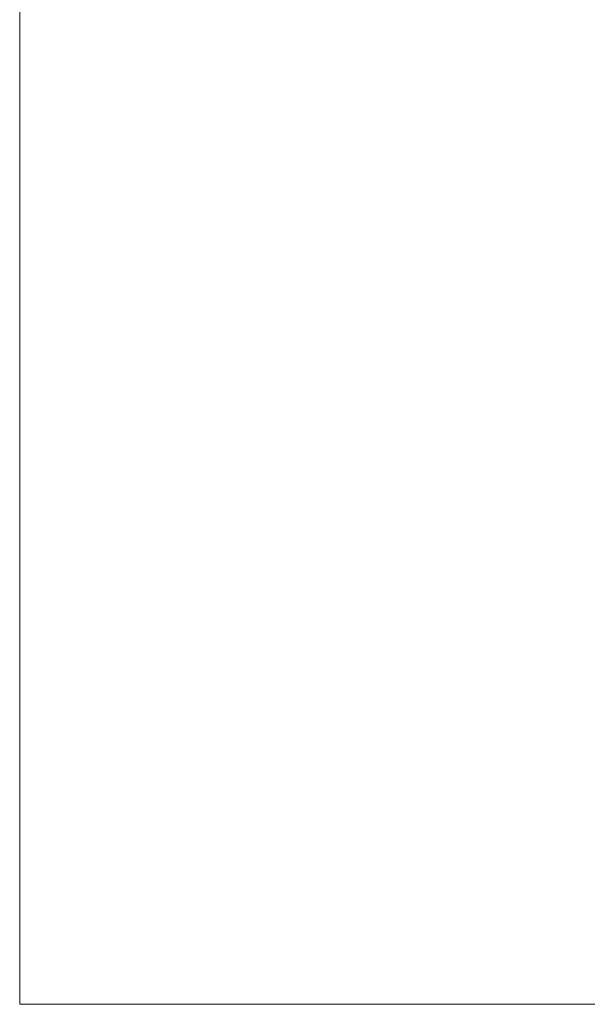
# Model space of a CAD drawing. Header units: millimetres. Extents: x -567 to 543, y -616 to 1219.
# Tile 1 of 256: x -567 to -38, y -616 to 302. Entities that reach past the tile are written whole.
import ezdxf

# ---------------------------------------------------------------- set-up
doc = ezdxf.new("R2010")
doc.units = ezdxf.units.MM
doc.layers.add('A-GENM', color=13, linetype='Continuous')

msp = doc.modelspace()

# ---------------------------------------------------------------- meshes
at = {"layer": 'A-GENM', "lineweight": 5}
mesh = msp.add_polyface(dxfattribs=at)
corners = [(-567, 1219.2, -0.49), (-567, -615.94, -0.49), (543.28, -615.94, -0.49), (543.28, 1219.2, -0.49)]
mesh.append_faces([[corners[k] for k in face] for face in [(0, 1, 2, 3)]])
mesh = msp.add_polyface(dxfattribs=at)
corners = [(543.28, -615.94, -118.07), (-567, -615.94, -118.07), (-567, 1219.2, -118.07), (543.28, 1219.2, -118.07)]
mesh.append_faces([[corners[k] for k in face] for face in [(0, 1, 2, 3)]])
mesh = msp.add_polyface(dxfattribs=at)
corners = [(-567, 1219.2, -0.49), (-567, 1219.2, -118.07), (-567, -615.94, -118.07), (-567, -615.94, -0.49)]
mesh.append_faces([[corners[k] for k in face] for face in [(0, 1, 2, 3)]])
mesh = msp.add_polyface(dxfattribs=at)
corners = [(-567, -615.94, -0.49), (-567, -615.94, -118.07), (543.28, -615.94, -118.07), (543.28, -615.94, -0.49)]
mesh.append_faces([[corners[k] for k in face] for face in [(0, 1, 2, 3)]])

doc.saveas('drawing.dxf')
